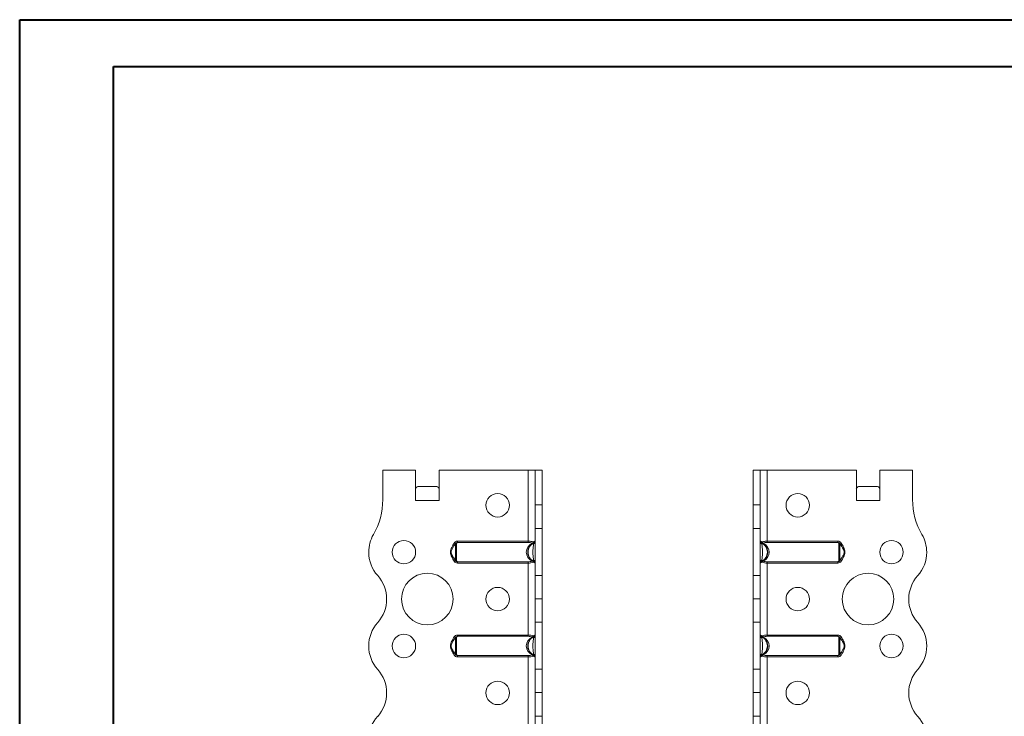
# Model space of a CAD drawing. Header units: millimetres. Extents: x 0 to 210, y 0 to 297.
# Tile 7 of 8: x 0 to 105, y 223 to 297. Entities that reach past the tile are written whole.
import ezdxf

# ---------------------------------------------------------------- set-up
doc = ezdxf.new("R2010")
doc.units = ezdxf.units.MM

msp = doc.modelspace()

# ---------------------------------------------------------------- linework, layer by layer
at = {"color": 7, "linetype": 'Continuous', "lineweight": 40}
for p, q in [((0.08, 0.21), (0.08, 297.21)), ((0.08, 297.21), (210.08, 297.21)), ((10.08, 292.21), (205.08, 292.21)), ((10.08, 5.21), (10.08, 292.21))]:
    msp.add_line(p, q, dxfattribs=at)
at = {"color": 7, "linetype": 'Continuous', "lineweight": 15}
for p, q in [((38.8, 249.2), (38.8, 246.06)), ((42.3, 249.2), (38.8, 249.2)), ((42.3, 245.95), (42.3, 249.2)), ((44.8, 245.95), (44.8, 249.2)), ((54.3, 249.2), (44.8, 249.2)), ((54.3, 249.2), (54.3, 241.62)), ((55.05, 249.2), (54.3, 249.2)), ((55.8, 249.2), (55.05, 249.2)), ((55.05, 245.48), (55.05, 249.2)), ((55.8, 245.48), (55.8, 249.2)), ((78.3, 249.2), (79.05, 249.2)), ((78.3, 245.48), (78.3, 249.2)), ((79.05, 245.48), (79.05, 249.2)), ((79.8, 249.2), (79.05, 249.2)), ((79.8, 241.62), (79.8, 249.2)), ((79.8, 249.2), (89.3, 249.2)), ((89.3, 245.95), (89.3, 249.2)), ((91.8, 245.95), (91.8, 249.2)), ((91.8, 249.2), (95.3, 249.2)), ((95.3, 249.2), (95.3, 246.06)), ((42.61, 247.45), (44.49, 247.45)), ((89.61, 247.45), (91.49, 247.45)), ((42.3, 245.95), (44.8, 245.95)), ((89.3, 245.95), (91.8, 245.95)), ((55.05, 245.48), (55.8, 245.48)), ((55.05, 242.98), (55.05, 245.48)), ((55.8, 245.48), (55.8, 242.98)), ((78.3, 245.48), (79.05, 245.48)), ((78.3, 242.98), (78.3, 245.48)), ((79.05, 245.48), (79.05, 242.98)), ((55.8, 242.98), (55.05, 242.98)), ((55.05, 242.98), (55.05, 237.98)), ((55.8, 237.98), (55.8, 242.98)), ((79.05, 242.98), (78.3, 242.98)), ((78.3, 237.98), (78.3, 242.98)), ((79.05, 237.98), (79.05, 242.98)), ((46.76, 241.62), (46.76, 241.48)), ((46.76, 241.62), (54.3, 241.62)), ((54.3, 241.62), (54.3, 241.48)), ((79.8, 241.48), (79.8, 241.62)), ((79.8, 241.62), (87.34, 241.62)), ((87.34, 241.48), (87.34, 241.62)), ((46.41, 241.42), (46.55, 241.36)), ((46.55, 241.36), (46.45, 241.2)), ((54.3, 241.48), (46.76, 241.48)), ((87.34, 241.48), (79.8, 241.48)), ((87.55, 241.36), (87.68, 241.42)), ((87.72, 241.08), (87.55, 241.36)), ((46.38, 239.84), (46.55, 239.55)), ((46.55, 239.55), (46.41, 239.48)), ((46.76, 239.43), (54.3, 239.43)), ((46.76, 239.43), (46.76, 239.29)), ((54.3, 239.43), (54.3, 239.29)), ((79.8, 239.43), (87.34, 239.43)), ((79.8, 239.29), (79.8, 239.43)), ((87.34, 239.29), (87.34, 239.43)), ((87.55, 239.55), (87.65, 239.71)), ((87.68, 239.48), (87.55, 239.55)), ((54.3, 239.29), (46.76, 239.29)), ((54.3, 239.29), (54.3, 231.62)), ((79.8, 231.62), (79.8, 239.29)), ((87.34, 239.29), (79.8, 239.29)), ((55.05, 237.98), (55.8, 237.98)), ((55.05, 235.48), (55.05, 237.98)), ((55.8, 237.98), (55.8, 235.48)), ((78.3, 237.98), (79.05, 237.98)), ((78.3, 235.48), (78.3, 237.98)), ((79.05, 237.98), (79.05, 235.48)), ((55.05, 235.48), (55.8, 235.48)), ((55.05, 232.98), (55.05, 235.48)), ((55.8, 235.48), (55.05, 235.48)), ((55.05, 235.48), (55.05, 235.48)), ((55.8, 235.48), (55.8, 232.98)), ((55.8, 235.48), (55.8, 235.48)), ((79.05, 235.48), (78.3, 235.48)), ((78.3, 235.48), (79.05, 235.48)), ((78.3, 235.48), (78.3, 235.48)), ((78.3, 232.98), (78.3, 235.48)), ((79.05, 235.48), (79.05, 235.48)), ((79.05, 235.48), (79.05, 232.98)), ((55.8, 232.98), (55.05, 232.98)), ((55.05, 232.98), (55.05, 227.98)), ((55.8, 227.98), (55.8, 232.98)), ((79.05, 232.98), (78.3, 232.98)), ((78.3, 227.98), (78.3, 232.98)), ((79.05, 227.98), (79.05, 232.98)), ((46.41, 231.42), (46.55, 231.36)), ((46.55, 231.36), (46.45, 231.2)), ((46.76, 231.62), (46.76, 231.48)), ((46.76, 231.62), (54.3, 231.62)), ((54.3, 231.48), (46.76, 231.48)), ((54.3, 231.62), (54.3, 231.48)), ((79.8, 231.48), (79.8, 231.62)), ((79.8, 231.62), (87.34, 231.62)), ((87.34, 231.48), (79.8, 231.48)), ((87.34, 231.48), (87.34, 231.62)), ((87.55, 231.36), (87.68, 231.42)), ((87.72, 231.08), (87.55, 231.36)), ((96.8, 230.45), (96.8, 230.45)), ((46.38, 229.84), (46.55, 229.55)), ((46.55, 229.55), (46.41, 229.48)), ((46.76, 229.43), (54.3, 229.43)), ((46.76, 229.43), (46.76, 229.29)), ((54.3, 229.29), (46.76, 229.29)), ((54.3, 229.43), (54.3, 229.29)), ((54.3, 229.29), (54.3, 221.62)), ((79.8, 229.43), (87.34, 229.43)), ((79.8, 229.29), (79.8, 229.43)), ((79.8, 221.62), (79.8, 229.29)), ((87.34, 229.29), (79.8, 229.29)), ((87.34, 229.29), (87.34, 229.43)), ((87.55, 229.55), (87.65, 229.71)), ((87.68, 229.48), (87.55, 229.55)), ((55.05, 227.98), (55.8, 227.98)), ((55.05, 225.48), (55.05, 227.98)), ((55.8, 227.98), (55.8, 225.48)), ((78.3, 227.98), (79.05, 227.98)), ((78.3, 225.48), (78.3, 227.98)), ((79.05, 227.98), (79.05, 225.48)), ((55.05, 225.48), (55.8, 225.48)), ((55.05, 222.98), (55.05, 225.48)), ((55.8, 225.48), (55.05, 225.48)), ((55.05, 225.48), (55.05, 225.48)), ((55.8, 225.48), (55.8, 222.98)), ((55.8, 225.48), (55.8, 225.48)), ((79.05, 225.48), (78.3, 225.48)), ((78.3, 225.48), (79.05, 225.48)), ((78.3, 222.98), (78.3, 225.48)), ((78.3, 225.48), (78.3, 225.48)), ((79.05, 225.48), (79.05, 222.98)), ((79.05, 225.48), (79.05, 225.48)), ((55.8, 222.98), (55.05, 222.98)), ((55.05, 222.98), (55.05, 217.98)), ((55.8, 217.98), (55.8, 222.98)), ((79.05, 222.98), (78.3, 222.98)), ((78.3, 217.98), (78.3, 222.98)), ((79.05, 217.98), (79.05, 222.98))]:
    msp.add_line(p, q, dxfattribs=at)
at = {"color": 7, "linetype": 'Continuous', "lineweight": 15, "flags": 128}
for points in [[(55.05, 241.42), (55.05, 241.41), (55.04, 241.4), (55.02, 241.39), (55, 241.37), (54.98, 241.37), (54.95, 241.36), (54.93, 241.36), (54.9, 241.36)], [(79.2, 241.36), (79.17, 241.36), (79.14, 241.36), (79.12, 241.37), (79.09, 241.37), (79.08, 241.39), (79.06, 241.4), (79.05, 241.41), (79.05, 241.42)], [(54.9, 239.55), (54.93, 239.55), (54.95, 239.55), (54.98, 239.54), (55, 239.53), (55.02, 239.52), (55.04, 239.51), (55.05, 239.5), (55.05, 239.48)], [(79.05, 239.48), (79.05, 239.5), (79.06, 239.51), (79.08, 239.52), (79.09, 239.53), (79.12, 239.54), (79.14, 239.55), (79.17, 239.55), (79.2, 239.55)], [(55.05, 231.42), (55.05, 231.41), (55.04, 231.4), (55.02, 231.39), (55, 231.37), (54.98, 231.37), (54.95, 231.36), (54.93, 231.36), (54.9, 231.36)], [(79.2, 231.36), (79.17, 231.36), (79.14, 231.36), (79.12, 231.37), (79.09, 231.37), (79.08, 231.39), (79.06, 231.4), (79.05, 231.41), (79.05, 231.42)], [(54.9, 229.55), (54.93, 229.55), (54.95, 229.55), (54.98, 229.54), (55, 229.53), (55.02, 229.52), (55.04, 229.51), (55.05, 229.5), (55.05, 229.48)], [(79.05, 229.48), (79.05, 229.5), (79.06, 229.51), (79.08, 229.52), (79.09, 229.53), (79.12, 229.54), (79.14, 229.55), (79.17, 229.55), (79.2, 229.55)]]:
    msp.add_lwpolyline(points, dxfattribs=at)
at = {"color": 7, "linetype": 'Continuous', "lineweight": 15}
for centre, radius in [((51.05, 245.45), 1.25), ((83.05, 245.45), 1.25), ((41.05, 240.45), 1.25), ((93.05, 240.45), 1.25), ((43.55, 235.45), 2.75), ((90.55, 235.45), 2.75), ((51.05, 235.45), 1.25), ((83.05, 235.45), 1.25), ((41.05, 230.45), 1.25), ((93.05, 230.45), 1.25), ((51.05, 225.45), 1.25), ((83.05, 225.45), 1.25)]:
    msp.add_circle(centre, radius, dxfattribs=at)
for centre, radius, start, end in [((31.3, 246.06), 7.5, 330.0736, 0), ((102.8, 246.06), 7.5, 180, 209.9264), ((41.05, 240.45), 3.75, 150.0736, 179.9591), ((54.63, 241.59), 0.206, 296.6884, 344.8265), ((54.73, 241.49), 0.11, 309.351, 23.8135), ((54.9, 241.62), 0.15, 291.1002, 0), ((79.2, 241.62), 0.15, 180, 248.8998), ((79.37, 241.49), 0.11, 156.1865, 230.649), ((79.47, 241.59), 0.206, 195.1735, 243.3116), ((93.05, 240.45), 3.75, 0.0409, 29.9264), ((41.05, 240.45), 3.75, 180, 221.8123), ((54.76, 241.48), 0.0829, 243.0713, 296.9287), ((79.34, 241.48), 0.0829, 243.0713, 296.9287), ((93.05, 240.45), 3.75, 318.1877, 0), ((54.76, 239.43), 0.0829, 63.0713, 116.9287), ((54.63, 239.32), 0.206, 15.1735, 63.3116), ((54.73, 239.42), 0.11, 336.1865, 50.649), ((54.9, 239.29), 0.15, 0, 68.8998), ((79.2, 239.29), 0.15, 111.1002, 180), ((79.37, 239.42), 0.11, 129.351, 203.8135), ((79.47, 239.32), 0.206, 116.6884, 164.8265), ((79.34, 239.43), 0.0829, 63.0713, 116.9287), ((35.46, 235.45), 3.75, 318.1863, 41.8123), ((98.64, 235.45), 3.75, 138.1877, 221.8196), ((41.05, 230.45), 3.75, 138.1863, 180), ((93.05, 230.45), 3.75, 0, 41.8196), ((54.63, 231.59), 0.206, 296.6884, 344.8265), ((54.76, 231.48), 0.0829, 243.0713, 296.9287), ((54.73, 231.49), 0.11, 309.351, 23.8135), ((54.9, 231.62), 0.15, 291.1002, 0), ((79.2, 231.62), 0.15, 180, 248.8998), ((79.37, 231.49), 0.11, 156.1865, 230.649), ((79.47, 231.59), 0.206, 195.1735, 243.3116), ((79.34, 231.48), 0.0829, 243.0713, 296.9287), ((41.05, 230.45), 3.75, 180, 221.8137), ((93.05, 230.45), 3.75, 318.1877, 0), ((54.76, 229.43), 0.0829, 63.0713, 116.9287), ((54.63, 229.32), 0.206, 15.1735, 63.3116), ((54.73, 229.42), 0.11, 336.1865, 50.649), ((54.9, 229.29), 0.15, 0, 68.8998), ((79.2, 229.29), 0.15, 111.1002, 180), ((79.37, 229.42), 0.11, 129.351, 203.8135), ((79.47, 229.32), 0.206, 116.6884, 164.8265), ((79.34, 229.43), 0.0829, 63.0713, 116.9287), ((35.46, 225.45), 3.75, 318.1863, 41.8137), ((98.64, 225.45), 3.75, 138.1877, 221.8123), ((41.05, 220.45), 3.75, 138.1863, 180), ((93.05, 220.45), 3.75, 0, 41.8123)]:
    msp.add_arc(centre, radius, start, end, dxfattribs=at)
for centre, major_axis, ratio, start_param, end_param in [((42.61, 245.95), (0, 1.5), 0.416667, 0, 0.523599), ((44.49, 245.95), (0, 1.5), 0.416667, 5.759587, 6.283185), ((89.61, 245.95), (0, 1.5), 0.416667, 0, 0.523599), ((91.49, 245.95), (0, 1.5), 0.416667, 5.759587, 6.283185), ((55.35, 240.45), (1.25, 0), 0.88, 2.095075, 4.18811), ((78.75, 240.45), (1.25, 0), 0.88, 5.236668, 7.329703), ((55.35, 230.45), (1.25, 0), 0.88, 2.095075, 4.18811), ((78.75, 230.45), (1.25, 0), 0.88, 5.236668, 7.329703)]:
    msp.add_ellipse(centre, major_axis=major_axis, ratio=ratio, start_param=start_param, end_param=end_param, dxfattribs=at)
for points, knots in [([(46.76, 241.62), (46.69, 241.62), (46.62, 241.6), (46.5, 241.54), (46.45, 241.49), (46.41, 241.42)], [0, 0, 0, 0, 0.5, 0.5, 1, 1, 1, 1]), ([(54.3, 241.62), (54.35, 241.62), (54.4, 241.62), (54.5, 241.61), (54.54, 241.61), (54.68, 241.59), (54.76, 241.57), (54.83, 241.54)], [0, 0, 0, 0, 0.25, 0.25, 0.5, 0.5, 1, 1, 1, 1]), ([(54.83, 241.54), (54.9, 241.57), (54.95, 241.59), (55.01, 241.61), (55.03, 241.61), (55.04, 241.62), (55.05, 241.62), (55.05, 241.62)], [0, 0, 0, 0, 0.5, 0.5, 0.75, 0.75, 1, 1, 1, 1]), ([(79.05, 241.62), (79.05, 241.62), (79.05, 241.62), (79.07, 241.61), (79.09, 241.61), (79.15, 241.59), (79.2, 241.57), (79.27, 241.54)], [0, 0, 0, 0, 0.25, 0.25, 0.5, 0.5, 1, 1, 1, 1]), ([(79.27, 241.54), (79.34, 241.57), (79.42, 241.59), (79.55, 241.61), (79.6, 241.61), (79.7, 241.62), (79.75, 241.62), (79.8, 241.62)], [0, 0, 0, 0, 0.5, 0.5, 0.75, 0.75, 1, 1, 1, 1]), ([(87.68, 241.42), (87.65, 241.49), (87.6, 241.54), (87.48, 241.6), (87.41, 241.62), (87.34, 241.62)], [0, 0, 0, 0, 0.5, 0.5, 1, 1, 1, 1]), ([(46.41, 239.48), (46.33, 239.64), (46.24, 239.79), (46.11, 240.03), (46.08, 240.11), (46.02, 240.28), (46.01, 240.37), (46.01, 240.54), (46.02, 240.63), (46.08, 240.8), (46.12, 240.88), (46.24, 241.12), (46.33, 241.27), (46.41, 241.42)], [0, 0, 0, 0, 0.25, 0.25, 0.375, 0.375, 0.5, 0.5, 0.625, 0.625, 0.75, 0.75, 1, 1, 1, 1]), ([(46.56, 241.37), (46.45, 241.2), (46.27, 240.94), (46.1, 240.62), (46.1, 240.48), (46.1, 240.45)], [0, 0, 0, 0, 0.597083, 0.911425, 1, 1, 1, 1]), ([(46.1, 240.45), (46.1, 240.43), (46.1, 240.32), (46.24, 240), (46.42, 239.74), (46.56, 239.54)], [0, 0, 0, 0, 0.069329, 0.294174, 1, 1, 1, 1]), ([(46.55, 241.36), (46.57, 241.39), (46.6, 241.42), (46.67, 241.46), (46.71, 241.48), (46.76, 241.48)], [0, 0, 0, 0, 0.5, 0.5, 1, 1, 1, 1]), ([(46.55, 239.55), (46.55, 239.55), (46.55, 239.57), (46.55, 239.61), (46.55, 239.64), (46.56, 239.73), (46.56, 239.81), (46.56, 239.98), (46.56, 240.07), (46.56, 240.26), (46.56, 240.36), (46.56, 240.55), (46.56, 240.65), (46.56, 240.84), (46.56, 240.93), (46.56, 241.09), (46.56, 241.17), (46.55, 241.27), (46.55, 241.3), (46.55, 241.34), (46.55, 241.36), (46.55, 241.36)], [0, 0, 0, 0, 0.0625, 0.0625, 0.125, 0.125, 0.25, 0.25, 0.375, 0.375, 0.5, 0.5, 0.625, 0.625, 0.75, 0.75, 0.875, 0.875, 0.9375, 0.9375, 1, 1, 1, 1]), ([(46.76, 241.48), (46.74, 241.47), (46.73, 241.46), (46.7, 241.44), (46.69, 241.43), (46.67, 241.39), (46.66, 241.36), (46.66, 241.29), (46.66, 241.25), (46.66, 241.17), (46.66, 241.13), (46.66, 240.99), (46.66, 240.89), (46.66, 240.68), (46.66, 240.57), (46.66, 240.34), (46.66, 240.23), (46.66, 240.02), (46.66, 239.92), (46.66, 239.73), (46.66, 239.65), (46.66, 239.55), (46.67, 239.52), (46.69, 239.48), (46.7, 239.47), (46.73, 239.45), (46.74, 239.44), (46.76, 239.43)], [0, 0, 0, 0, 0.03125, 0.03125, 0.0625, 0.0625, 0.125, 0.125, 0.1875, 0.1875, 0.25, 0.25, 0.375, 0.375, 0.5, 0.5, 0.625, 0.625, 0.75, 0.75, 0.875, 0.875, 0.9375, 0.9375, 0.96875, 0.96875, 1, 1, 1, 1]), ([(54.95, 239.43), (54.93, 239.44), (54.91, 239.45), (54.87, 239.47), (54.84, 239.48), (54.77, 239.52), (54.72, 239.55), (54.64, 239.62), (54.59, 239.65), (54.52, 239.73), (54.48, 239.78), (54.38, 239.91), (54.33, 240.02), (54.28, 240.18), (54.27, 240.23), (54.25, 240.34), (54.25, 240.4), (54.25, 240.56), (54.27, 240.68), (54.33, 240.89), (54.38, 240.99), (54.51, 241.17), (54.59, 241.26), (54.72, 241.36), (54.77, 241.39), (54.84, 241.43), (54.86, 241.44), (54.91, 241.46), (54.93, 241.47), (54.95, 241.48)], [0, 0, 0, 0, 0.03125, 0.03125, 0.0625, 0.0625, 0.125, 0.125, 0.1875, 0.1875, 0.25, 0.25, 0.375, 0.375, 0.4375, 0.4375, 0.5, 0.5, 0.625, 0.625, 0.75, 0.75, 0.875, 0.875, 0.9375, 0.9375, 0.96875, 0.96875, 1, 1, 1, 1]), ([(54.9, 241.36), (54.85, 241.36), (54.8, 241.34), (54.71, 241.3), (54.67, 241.27), (54.56, 241.17), (54.49, 241.09), (54.39, 240.93), (54.36, 240.84), (54.3, 240.65), (54.29, 240.55), (54.29, 240.36), (54.3, 240.26), (54.36, 240.07), (54.39, 239.98), (54.49, 239.81), (54.56, 239.74), (54.67, 239.64), (54.71, 239.61), (54.8, 239.57), (54.85, 239.55), (54.9, 239.55)], [0, 0, 0, 0, 0.0625, 0.0625, 0.125, 0.125, 0.25, 0.25, 0.375, 0.375, 0.5, 0.5, 0.625, 0.625, 0.75, 0.75, 0.875, 0.875, 0.9375, 0.9375, 1, 1, 1, 1]), ([(54.72, 241.41), (54.67, 241.43), (54.6, 241.45), (54.46, 241.48), (54.38, 241.48), (54.3, 241.48)], [0, 0, 0, 0, 0.5, 0.5, 1, 1, 1, 1]), ([(54.9, 239.55), (54.88, 239.63), (54.87, 239.7), (54.85, 239.84), (54.84, 239.91), (54.83, 240.05), (54.82, 240.13), (54.81, 240.29), (54.81, 240.37), (54.81, 240.54), (54.81, 240.62), (54.82, 240.78), (54.83, 240.85), (54.84, 241), (54.85, 241.07), (54.87, 241.21), (54.88, 241.28), (54.9, 241.36)], [0, 0, 0, 0, 0.125, 0.125, 0.25, 0.25, 0.375, 0.375, 0.5, 0.5, 0.625, 0.625, 0.75, 0.75, 0.875, 0.875, 1, 1, 1, 1]), ([(54.95, 241.48), (54.94, 241.48), (54.93, 241.46), (54.91, 241.42), (54.9, 241.39), (54.9, 241.36)], [0, 0, 0, 0, 0.5, 0.5, 1, 1, 1, 1]), ([(79.2, 241.36), (79.2, 241.39), (79.19, 241.42), (79.17, 241.46), (79.16, 241.48), (79.15, 241.48)], [0, 0, 0, 0, 0.5, 0.5, 1, 1, 1, 1]), ([(79.15, 241.48), (79.17, 241.47), (79.19, 241.46), (79.23, 241.44), (79.26, 241.43), (79.33, 241.39), (79.38, 241.36), (79.51, 241.26), (79.59, 241.17), (79.72, 240.99), (79.77, 240.89), (79.83, 240.68), (79.85, 240.56), (79.85, 240.4), (79.85, 240.34), (79.83, 240.23), (79.82, 240.18), (79.77, 240.02), (79.71, 239.91), (79.62, 239.78), (79.58, 239.73), (79.51, 239.65), (79.46, 239.62), (79.38, 239.55), (79.33, 239.52), (79.26, 239.48), (79.23, 239.47), (79.19, 239.45), (79.17, 239.44), (79.15, 239.43)], [0, 0, 0, 0, 0.03125, 0.03125, 0.0625, 0.0625, 0.125, 0.125, 0.25, 0.25, 0.375, 0.375, 0.5, 0.5, 0.5625, 0.5625, 0.625, 0.625, 0.75, 0.75, 0.8125, 0.8125, 0.875, 0.875, 0.9375, 0.9375, 0.96875, 0.96875, 1, 1, 1, 1]), ([(79.2, 241.36), (79.22, 241.28), (79.23, 241.21), (79.25, 241.07), (79.26, 241), (79.27, 240.85), (79.28, 240.78), (79.29, 240.62), (79.29, 240.54), (79.29, 240.37), (79.29, 240.29), (79.28, 240.13), (79.27, 240.05), (79.26, 239.91), (79.25, 239.84), (79.23, 239.7), (79.22, 239.63), (79.2, 239.55)], [0, 0, 0, 0, 0.125, 0.125, 0.25, 0.25, 0.375, 0.375, 0.5, 0.5, 0.625, 0.625, 0.75, 0.75, 0.875, 0.875, 1, 1, 1, 1]), ([(79.2, 239.55), (79.25, 239.55), (79.3, 239.57), (79.39, 239.61), (79.43, 239.64), (79.54, 239.74), (79.6, 239.81), (79.71, 239.98), (79.74, 240.07), (79.79, 240.26), (79.81, 240.36), (79.81, 240.55), (79.79, 240.65), (79.74, 240.84), (79.71, 240.93), (79.6, 241.09), (79.54, 241.17), (79.43, 241.27), (79.39, 241.3), (79.3, 241.34), (79.25, 241.36), (79.2, 241.36)], [0, 0, 0, 0, 0.0625, 0.0625, 0.125, 0.125, 0.25, 0.25, 0.375, 0.375, 0.5, 0.5, 0.625, 0.625, 0.75, 0.75, 0.875, 0.875, 0.9375, 0.9375, 1, 1, 1, 1]), ([(79.8, 241.48), (79.72, 241.48), (79.64, 241.48), (79.5, 241.45), (79.43, 241.43), (79.38, 241.41)], [0, 0, 0, 0, 0.5, 0.5, 1, 1, 1, 1]), ([(87.34, 239.43), (87.36, 239.44), (87.37, 239.45), (87.4, 239.47), (87.41, 239.48), (87.43, 239.52), (87.43, 239.55), (87.44, 239.65), (87.44, 239.73), (87.44, 239.92), (87.44, 240.02), (87.44, 240.23), (87.43, 240.34), (87.43, 240.57), (87.44, 240.68), (87.44, 240.89), (87.44, 240.99), (87.44, 241.13), (87.44, 241.17), (87.44, 241.25), (87.44, 241.29), (87.43, 241.36), (87.43, 241.39), (87.41, 241.43), (87.4, 241.44), (87.37, 241.46), (87.36, 241.47), (87.34, 241.48)], [0, 0, 0, 0, 0.03125, 0.03125, 0.0625, 0.0625, 0.125, 0.125, 0.25, 0.25, 0.375, 0.375, 0.5, 0.5, 0.625, 0.625, 0.75, 0.75, 0.8125, 0.8125, 0.875, 0.875, 0.9375, 0.9375, 0.96875, 0.96875, 1, 1, 1, 1]), ([(87.34, 241.48), (87.38, 241.48), (87.42, 241.46), (87.5, 241.42), (87.53, 241.39), (87.55, 241.36)], [0, 0, 0, 0, 0.5, 0.5, 1, 1, 1, 1]), ([(87.99, 240.46), (88, 240.48), (88, 240.58), (87.86, 240.91), (87.68, 241.17), (87.53, 241.37)], [0, 0, 0, 0, 0.065783, 0.291485, 1, 1, 1, 1]), ([(87.53, 239.54), (87.65, 239.71), (87.83, 239.96), (88, 240.29), (88, 240.43), (87.99, 240.46)], [0, 0, 0, 0, 0.59484, 0.908004, 1, 1, 1, 1]), ([(87.55, 241.36), (87.55, 241.36), (87.55, 241.34), (87.55, 241.3), (87.54, 241.27), (87.54, 241.17), (87.54, 241.09), (87.54, 240.93), (87.54, 240.84), (87.54, 240.65), (87.54, 240.55), (87.54, 240.36), (87.54, 240.26), (87.54, 240.07), (87.54, 239.98), (87.54, 239.81), (87.54, 239.74), (87.54, 239.64), (87.55, 239.61), (87.55, 239.57), (87.55, 239.55), (87.55, 239.55)], [0, 0, 0, 0, 0.0625, 0.0625, 0.125, 0.125, 0.25, 0.25, 0.375, 0.375, 0.5, 0.5, 0.625, 0.625, 0.75, 0.75, 0.875, 0.875, 0.9375, 0.9375, 1, 1, 1, 1]), ([(87.68, 241.42), (87.77, 241.27), (87.86, 241.12), (87.98, 240.88), (88.02, 240.8), (88.08, 240.63), (88.09, 240.54), (88.09, 240.37), (88.08, 240.28), (88.02, 240.11), (87.98, 240.03), (87.86, 239.79), (87.77, 239.64), (87.68, 239.48)], [0, 0, 0, 0, 0.25, 0.25, 0.375, 0.375, 0.5, 0.5, 0.625, 0.625, 0.75, 0.75, 1, 1, 1, 1]), ([(46.41, 239.48), (46.45, 239.42), (46.5, 239.37), (46.62, 239.31), (46.69, 239.29), (46.76, 239.29)], [0, 0, 0, 0, 0.5, 0.5, 1, 1, 1, 1]), ([(46.76, 239.43), (46.71, 239.43), (46.67, 239.44), (46.6, 239.48), (46.57, 239.51), (46.55, 239.55)], [0, 0, 0, 0, 0.5, 0.5, 1, 1, 1, 1]), ([(54.3, 239.43), (54.38, 239.43), (54.46, 239.43), (54.6, 239.46), (54.67, 239.47), (54.72, 239.5)], [0, 0, 0, 0, 0.5, 0.5, 1, 1, 1, 1]), ([(54.9, 239.55), (54.9, 239.51), (54.91, 239.48), (54.93, 239.44), (54.94, 239.43), (54.95, 239.43)], [0, 0, 0, 0, 0.5, 0.5, 1, 1, 1, 1]), ([(79.15, 239.43), (79.16, 239.43), (79.17, 239.44), (79.19, 239.48), (79.2, 239.51), (79.2, 239.55)], [0, 0, 0, 0, 0.5, 0.5, 1, 1, 1, 1]), ([(79.38, 239.5), (79.43, 239.47), (79.5, 239.46), (79.64, 239.43), (79.72, 239.43), (79.8, 239.43)], [0, 0, 0, 0, 0.5, 0.5, 1, 1, 1, 1]), ([(87.55, 239.55), (87.53, 239.51), (87.5, 239.48), (87.42, 239.44), (87.38, 239.43), (87.34, 239.43)], [0, 0, 0, 0, 0.5, 0.5, 1, 1, 1, 1]), ([(87.34, 239.29), (87.41, 239.29), (87.48, 239.31), (87.6, 239.37), (87.65, 239.42), (87.68, 239.48)], [0, 0, 0, 0, 0.5, 0.5, 1, 1, 1, 1]), ([(54.83, 239.37), (54.76, 239.34), (54.68, 239.32), (54.54, 239.3), (54.5, 239.3), (54.4, 239.29), (54.35, 239.29), (54.3, 239.29)], [0, 0, 0, 0, 0.5, 0.5, 0.75, 0.75, 1, 1, 1, 1]), ([(55.05, 239.29), (55.05, 239.29), (55.04, 239.29), (55.03, 239.3), (55.01, 239.3), (54.95, 239.32), (54.9, 239.34), (54.83, 239.37)], [0, 0, 0, 0, 0.25, 0.25, 0.5, 0.5, 1, 1, 1, 1]), ([(79.27, 239.37), (79.2, 239.34), (79.15, 239.32), (79.09, 239.3), (79.07, 239.3), (79.05, 239.29), (79.05, 239.29), (79.05, 239.29)], [0, 0, 0, 0, 0.5, 0.5, 0.75, 0.75, 1, 1, 1, 1]), ([(79.8, 239.29), (79.75, 239.29), (79.7, 239.29), (79.6, 239.3), (79.55, 239.3), (79.42, 239.32), (79.34, 239.34), (79.27, 239.37)], [0, 0, 0, 0, 0.25, 0.25, 0.5, 0.5, 1, 1, 1, 1]), ([(46.41, 229.48), (46.33, 229.64), (46.24, 229.79), (46.11, 230.03), (46.08, 230.11), (46.02, 230.28), (46.01, 230.37), (46.01, 230.54), (46.02, 230.63), (46.08, 230.8), (46.12, 230.88), (46.24, 231.12), (46.33, 231.27), (46.41, 231.42)], [0, 0, 0, 0, 0.25, 0.25, 0.375, 0.375, 0.5, 0.5, 0.625, 0.625, 0.75, 0.75, 1, 1, 1, 1]), ([(46.56, 231.37), (46.45, 231.2), (46.27, 230.94), (46.1, 230.62), (46.1, 230.48), (46.1, 230.45)], [0, 0, 0, 0, 0.597083, 0.911426, 1, 1, 1, 1]), ([(46.76, 231.62), (46.69, 231.62), (46.62, 231.6), (46.5, 231.54), (46.45, 231.49), (46.41, 231.42)], [0, 0, 0, 0, 0.5, 0.5, 1, 1, 1, 1]), ([(46.55, 231.36), (46.57, 231.39), (46.6, 231.42), (46.67, 231.46), (46.71, 231.48), (46.76, 231.48)], [0, 0, 0, 0, 0.5, 0.5, 1, 1, 1, 1]), ([(46.55, 229.55), (46.55, 229.55), (46.55, 229.57), (46.55, 229.61), (46.55, 229.64), (46.56, 229.73), (46.56, 229.81), (46.56, 229.98), (46.56, 230.07), (46.56, 230.26), (46.56, 230.36), (46.56, 230.55), (46.56, 230.65), (46.56, 230.84), (46.56, 230.93), (46.56, 231.09), (46.56, 231.17), (46.55, 231.27), (46.55, 231.3), (46.55, 231.34), (46.55, 231.36), (46.55, 231.36)], [0, 0, 0, 0, 0.0625, 0.0625, 0.125, 0.125, 0.25, 0.25, 0.375, 0.375, 0.5, 0.5, 0.625, 0.625, 0.75, 0.75, 0.875, 0.875, 0.9375, 0.9375, 1, 1, 1, 1]), ([(46.76, 231.48), (46.74, 231.47), (46.73, 231.46), (46.7, 231.44), (46.69, 231.43), (46.67, 231.39), (46.66, 231.36), (46.66, 231.29), (46.66, 231.25), (46.66, 231.17), (46.66, 231.13), (46.66, 230.99), (46.66, 230.89), (46.66, 230.68), (46.66, 230.57), (46.66, 230.34), (46.66, 230.23), (46.66, 230.02), (46.66, 229.92), (46.66, 229.73), (46.66, 229.65), (46.66, 229.55), (46.67, 229.52), (46.69, 229.48), (46.7, 229.47), (46.73, 229.45), (46.74, 229.44), (46.76, 229.43)], [0, 0, 0, 0, 0.03125, 0.03125, 0.0625, 0.0625, 0.125, 0.125, 0.1875, 0.1875, 0.25, 0.25, 0.375, 0.375, 0.5, 0.5, 0.625, 0.625, 0.75, 0.75, 0.875, 0.875, 0.9375, 0.9375, 0.96875, 0.96875, 1, 1, 1, 1]), ([(54.95, 229.43), (54.93, 229.44), (54.91, 229.45), (54.87, 229.47), (54.84, 229.48), (54.77, 229.52), (54.72, 229.55), (54.64, 229.62), (54.59, 229.65), (54.52, 229.73), (54.48, 229.78), (54.38, 229.91), (54.33, 230.02), (54.28, 230.18), (54.27, 230.23), (54.25, 230.34), (54.25, 230.4), (54.25, 230.56), (54.27, 230.68), (54.33, 230.89), (54.38, 230.99), (54.51, 231.17), (54.59, 231.26), (54.72, 231.36), (54.77, 231.39), (54.84, 231.43), (54.86, 231.44), (54.91, 231.46), (54.93, 231.47), (54.95, 231.48)], [0, 0, 0, 0, 0.03125, 0.03125, 0.0625, 0.0625, 0.125, 0.125, 0.1875, 0.1875, 0.25, 0.25, 0.375, 0.375, 0.4375, 0.4375, 0.5, 0.5, 0.625, 0.625, 0.75, 0.75, 0.875, 0.875, 0.9375, 0.9375, 0.96875, 0.96875, 1, 1, 1, 1]), ([(54.9, 231.36), (54.85, 231.36), (54.8, 231.34), (54.71, 231.3), (54.67, 231.27), (54.56, 231.17), (54.49, 231.09), (54.39, 230.93), (54.36, 230.84), (54.3, 230.65), (54.29, 230.55), (54.29, 230.36), (54.3, 230.26), (54.36, 230.07), (54.39, 229.98), (54.49, 229.81), (54.56, 229.74), (54.67, 229.64), (54.71, 229.61), (54.8, 229.57), (54.85, 229.55), (54.9, 229.55)], [0, 0, 0, 0, 0.0625, 0.0625, 0.125, 0.125, 0.25, 0.25, 0.375, 0.375, 0.5, 0.5, 0.625, 0.625, 0.75, 0.75, 0.875, 0.875, 0.9375, 0.9375, 1, 1, 1, 1]), ([(54.3, 231.62), (54.35, 231.62), (54.4, 231.62), (54.5, 231.61), (54.54, 231.61), (54.68, 231.59), (54.76, 231.57), (54.83, 231.54)], [0, 0, 0, 0, 0.25, 0.25, 0.5, 0.5, 1, 1, 1, 1]), ([(54.72, 231.41), (54.67, 231.43), (54.6, 231.45), (54.46, 231.48), (54.38, 231.48), (54.3, 231.48)], [0, 0, 0, 0, 0.5, 0.5, 1, 1, 1, 1]), ([(54.9, 229.55), (54.88, 229.63), (54.87, 229.7), (54.85, 229.84), (54.84, 229.91), (54.83, 230.05), (54.82, 230.13), (54.81, 230.29), (54.81, 230.37), (54.81, 230.54), (54.81, 230.62), (54.82, 230.78), (54.83, 230.85), (54.84, 231), (54.85, 231.07), (54.87, 231.21), (54.88, 231.28), (54.9, 231.36)], [0, 0, 0, 0, 0.125, 0.125, 0.25, 0.25, 0.375, 0.375, 0.5, 0.5, 0.625, 0.625, 0.75, 0.75, 0.875, 0.875, 1, 1, 1, 1]), ([(54.83, 231.54), (54.9, 231.57), (54.95, 231.59), (55.01, 231.61), (55.03, 231.61), (55.04, 231.62), (55.05, 231.62), (55.05, 231.62)], [0, 0, 0, 0, 0.5, 0.5, 0.75, 0.75, 1, 1, 1, 1]), ([(54.95, 231.48), (54.94, 231.48), (54.93, 231.46), (54.91, 231.42), (54.9, 231.39), (54.9, 231.36)], [0, 0, 0, 0, 0.5, 0.5, 1, 1, 1, 1]), ([(79.05, 231.62), (79.05, 231.62), (79.05, 231.62), (79.07, 231.61), (79.09, 231.61), (79.15, 231.59), (79.2, 231.57), (79.27, 231.54)], [0, 0, 0, 0, 0.25, 0.25, 0.5, 0.5, 1, 1, 1, 1]), ([(79.2, 231.36), (79.2, 231.39), (79.19, 231.42), (79.17, 231.46), (79.16, 231.48), (79.15, 231.48)], [0, 0, 0, 0, 0.5, 0.5, 1, 1, 1, 1]), ([(79.15, 231.48), (79.17, 231.47), (79.19, 231.46), (79.23, 231.44), (79.26, 231.43), (79.33, 231.39), (79.38, 231.36), (79.51, 231.26), (79.59, 231.17), (79.72, 230.99), (79.77, 230.89), (79.83, 230.68), (79.85, 230.56), (79.85, 230.4), (79.85, 230.34), (79.83, 230.23), (79.82, 230.18), (79.77, 230.02), (79.71, 229.91), (79.62, 229.78), (79.58, 229.73), (79.51, 229.65), (79.46, 229.62), (79.38, 229.55), (79.33, 229.52), (79.26, 229.48), (79.23, 229.47), (79.19, 229.45), (79.17, 229.44), (79.15, 229.43)], [0, 0, 0, 0, 0.03125, 0.03125, 0.0625, 0.0625, 0.125, 0.125, 0.25, 0.25, 0.375, 0.375, 0.5, 0.5, 0.5625, 0.5625, 0.625, 0.625, 0.75, 0.75, 0.8125, 0.8125, 0.875, 0.875, 0.9375, 0.9375, 0.96875, 0.96875, 1, 1, 1, 1]), ([(79.2, 231.36), (79.22, 231.28), (79.23, 231.21), (79.25, 231.07), (79.26, 231), (79.27, 230.85), (79.28, 230.78), (79.29, 230.62), (79.29, 230.54), (79.29, 230.37), (79.29, 230.29), (79.28, 230.13), (79.27, 230.05), (79.26, 229.91), (79.25, 229.84), (79.23, 229.7), (79.22, 229.63), (79.2, 229.55)], [0, 0, 0, 0, 0.125, 0.125, 0.25, 0.25, 0.375, 0.375, 0.5, 0.5, 0.625, 0.625, 0.75, 0.75, 0.875, 0.875, 1, 1, 1, 1]), ([(79.2, 229.55), (79.25, 229.55), (79.3, 229.57), (79.39, 229.61), (79.43, 229.64), (79.54, 229.74), (79.6, 229.81), (79.71, 229.98), (79.74, 230.07), (79.79, 230.26), (79.81, 230.36), (79.81, 230.55), (79.79, 230.65), (79.74, 230.84), (79.71, 230.93), (79.6, 231.09), (79.54, 231.17), (79.43, 231.27), (79.39, 231.3), (79.3, 231.34), (79.25, 231.36), (79.2, 231.36)], [0, 0, 0, 0, 0.0625, 0.0625, 0.125, 0.125, 0.25, 0.25, 0.375, 0.375, 0.5, 0.5, 0.625, 0.625, 0.75, 0.75, 0.875, 0.875, 0.9375, 0.9375, 1, 1, 1, 1]), ([(79.27, 231.54), (79.34, 231.57), (79.42, 231.59), (79.55, 231.61), (79.6, 231.61), (79.7, 231.62), (79.75, 231.62), (79.8, 231.62)], [0, 0, 0, 0, 0.5, 0.5, 0.75, 0.75, 1, 1, 1, 1]), ([(79.8, 231.48), (79.72, 231.48), (79.64, 231.48), (79.5, 231.45), (79.43, 231.43), (79.38, 231.41)], [0, 0, 0, 0, 0.5, 0.5, 1, 1, 1, 1]), ([(87.68, 231.42), (87.65, 231.49), (87.6, 231.54), (87.48, 231.6), (87.41, 231.62), (87.34, 231.62)], [0, 0, 0, 0, 0.5, 0.5, 1, 1, 1, 1]), ([(87.34, 229.43), (87.36, 229.44), (87.37, 229.45), (87.4, 229.47), (87.41, 229.48), (87.43, 229.52), (87.43, 229.55), (87.44, 229.65), (87.44, 229.73), (87.44, 229.92), (87.44, 230.02), (87.44, 230.23), (87.43, 230.34), (87.43, 230.57), (87.44, 230.68), (87.44, 230.89), (87.44, 230.99), (87.44, 231.13), (87.44, 231.17), (87.44, 231.25), (87.44, 231.29), (87.43, 231.36), (87.43, 231.39), (87.41, 231.43), (87.4, 231.44), (87.37, 231.46), (87.36, 231.47), (87.34, 231.48)], [0, 0, 0, 0, 0.03125, 0.03125, 0.0625, 0.0625, 0.125, 0.125, 0.25, 0.25, 0.375, 0.375, 0.5, 0.5, 0.625, 0.625, 0.75, 0.75, 0.8125, 0.8125, 0.875, 0.875, 0.9375, 0.9375, 0.96875, 0.96875, 1, 1, 1, 1]), ([(87.34, 231.48), (87.38, 231.48), (87.42, 231.46), (87.5, 231.42), (87.53, 231.39), (87.55, 231.36)], [0, 0, 0, 0, 0.5, 0.5, 1, 1, 1, 1]), ([(87.99, 230.46), (88, 230.48), (88, 230.58), (87.86, 230.91), (87.68, 231.17), (87.53, 231.37)], [0, 0, 0, 0, 0.065789, 0.291489, 1, 1, 1, 1]), ([(87.55, 231.36), (87.55, 231.36), (87.55, 231.34), (87.55, 231.3), (87.54, 231.27), (87.54, 231.17), (87.54, 231.09), (87.54, 230.93), (87.54, 230.84), (87.54, 230.65), (87.54, 230.55), (87.54, 230.36), (87.54, 230.26), (87.54, 230.07), (87.54, 229.98), (87.54, 229.81), (87.54, 229.74), (87.54, 229.64), (87.55, 229.61), (87.55, 229.57), (87.55, 229.55), (87.55, 229.55)], [0, 0, 0, 0, 0.0625, 0.0625, 0.125, 0.125, 0.25, 0.25, 0.375, 0.375, 0.5, 0.5, 0.625, 0.625, 0.75, 0.75, 0.875, 0.875, 0.9375, 0.9375, 1, 1, 1, 1]), ([(87.68, 231.42), (87.77, 231.27), (87.86, 231.12), (87.98, 230.88), (88.02, 230.8), (88.08, 230.63), (88.09, 230.54), (88.09, 230.37), (88.08, 230.28), (88.02, 230.11), (87.98, 230.03), (87.86, 229.79), (87.77, 229.64), (87.68, 229.48)], [0, 0, 0, 0, 0.25, 0.25, 0.375, 0.375, 0.5, 0.5, 0.625, 0.625, 0.75, 0.75, 1, 1, 1, 1]), ([(46.1, 230.45), (46.1, 230.43), (46.1, 230.32), (46.24, 230), (46.42, 229.74), (46.56, 229.54)], [0, 0, 0, 0, 0.069329, 0.294174, 1, 1, 1, 1]), ([(87.53, 229.54), (87.65, 229.71), (87.83, 229.96), (88, 230.29), (88, 230.43), (87.99, 230.46)], [0, 0, 0, 0, 0.594844, 0.908009, 1, 1, 1, 1]), ([(46.41, 229.48), (46.45, 229.42), (46.5, 229.37), (46.62, 229.31), (46.69, 229.29), (46.76, 229.29)], [0, 0, 0, 0, 0.5, 0.5, 1, 1, 1, 1]), ([(46.76, 229.43), (46.71, 229.43), (46.67, 229.44), (46.6, 229.48), (46.57, 229.51), (46.55, 229.55)], [0, 0, 0, 0, 0.5, 0.5, 1, 1, 1, 1]), ([(54.3, 229.43), (54.38, 229.43), (54.46, 229.43), (54.6, 229.46), (54.67, 229.47), (54.72, 229.5)], [0, 0, 0, 0, 0.5, 0.5, 1, 1, 1, 1]), ([(54.83, 229.37), (54.76, 229.34), (54.68, 229.32), (54.54, 229.3), (54.5, 229.3), (54.4, 229.29), (54.35, 229.29), (54.3, 229.29)], [0, 0, 0, 0, 0.5, 0.5, 0.75, 0.75, 1, 1, 1, 1]), ([(55.05, 229.29), (55.05, 229.29), (55.04, 229.29), (55.03, 229.3), (55.01, 229.3), (54.95, 229.32), (54.9, 229.34), (54.83, 229.37)], [0, 0, 0, 0, 0.25, 0.25, 0.5, 0.5, 1, 1, 1, 1]), ([(54.9, 229.55), (54.9, 229.51), (54.91, 229.48), (54.93, 229.44), (54.94, 229.43), (54.95, 229.43)], [0, 0, 0, 0, 0.5, 0.5, 1, 1, 1, 1]), ([(79.27, 229.37), (79.2, 229.34), (79.15, 229.32), (79.09, 229.3), (79.07, 229.3), (79.05, 229.29), (79.05, 229.29), (79.05, 229.29)], [0, 0, 0, 0, 0.5, 0.5, 0.75, 0.75, 1, 1, 1, 1]), ([(79.15, 229.43), (79.16, 229.43), (79.17, 229.44), (79.19, 229.48), (79.2, 229.51), (79.2, 229.55)], [0, 0, 0, 0, 0.5, 0.5, 1, 1, 1, 1]), ([(79.8, 229.29), (79.75, 229.29), (79.7, 229.29), (79.6, 229.3), (79.55, 229.3), (79.42, 229.32), (79.34, 229.34), (79.27, 229.37)], [0, 0, 0, 0, 0.25, 0.25, 0.5, 0.5, 1, 1, 1, 1]), ([(79.38, 229.5), (79.43, 229.47), (79.5, 229.46), (79.64, 229.43), (79.72, 229.43), (79.8, 229.43)], [0, 0, 0, 0, 0.5, 0.5, 1, 1, 1, 1]), ([(87.55, 229.55), (87.53, 229.51), (87.5, 229.48), (87.42, 229.44), (87.38, 229.43), (87.34, 229.43)], [0, 0, 0, 0, 0.5, 0.5, 1, 1, 1, 1]), ([(87.34, 229.29), (87.41, 229.29), (87.48, 229.31), (87.6, 229.37), (87.65, 229.42), (87.68, 229.48)], [0, 0, 0, 0, 0.5, 0.5, 1, 1, 1, 1])]:
    msp.add_open_spline(points, degree=3, knots=knots, dxfattribs=at)

doc.saveas('drawing.dxf')
